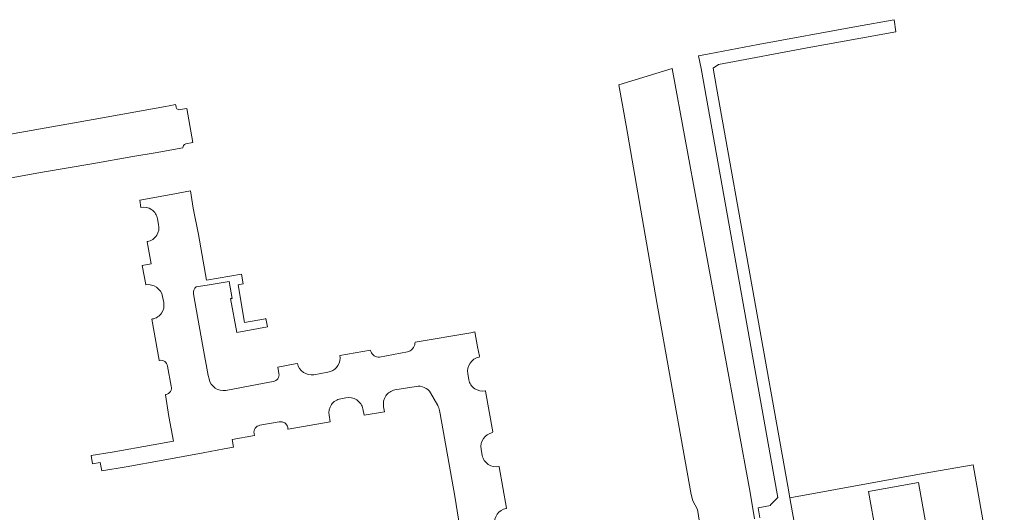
# Model space of a CAD drawing. Header units: metres. Extents: x 97476 to 98458, y 435938 to 436449.
# Tile 55 of 55: x 98265 to 98403, y 436380 to 436449. Entities that reach past the tile are written whole.
import ezdxf

# ---------------------------------------------------------------- set-up
doc = ezdxf.new("R2010")
doc.units = ezdxf.units.M
for name, color, linetype, lineweight in [('B-WE-OG-TERREIN_ERF-GV', 252, 'Continuous', 18), ('B-WE-OG-WATER-GV', 252, 'Continuous', 18), ('B-WE-VH-VERHARDING_BETONSTRAATSTEEN-GV', 252, 'Continuous', 18), ('B-WE-VH-VERHARDING_TEGEL-GV', 252, 'Continuous', 18)]:
    doc.layers.add(name, color=color, linetype=linetype, lineweight=lineweight)

msp = doc.modelspace()

# ---------------------------------------------------------------- linework, layer by layer
at = {"layer": 'B-WE-OG-TERREIN_ERF-GV'}
for points in [[(98403.36, 436361.4), (98399.54, 436383.04), (98398.98, 436386.2), (98391.99, 436384.99), (98373.25, 436381.56), (98380.61, 436340.32)], [(98385.36, 436376.47), (98384.29, 436382.47), (98391.31, 436383.72), (98392.38, 436377.72)]]:
    msp.add_lwpolyline(points, dxfattribs=at)
at = {"layer": 'B-WE-OG-WATER-GV'}
msp.add_lwpolyline([(98368.31, 436378.62), (98367.68, 436382.35), (98356.75, 436441.84), (98349.25, 436439.54), (98350.3, 436433.84), (98354.61, 436408.97), (98356.51, 436398.23), (98359.4, 436382.07), (98359.63, 436381.16), (98360.29, 436379.96), (98360.75, 436377)], dxfattribs=at)
at = {"layer": 'B-WE-VH-VERHARDING_BETONSTRAATSTEEN-GV'}
for points in [[(98287.11, 436436.45), (98287.03, 436436.75), (98286.15, 436436.58), (98285.62, 436436.48), (98275.49, 436434.65), (98263.08, 436432.45), (98258.16, 436431.53), (98255.66, 436431.12), (98253.18, 436430.71), (98250.56, 436430.31), (98248.09, 436430.02), (98245.59, 436429.74), (98242.99, 436429.41), (98240.49, 436429.17), (98237.98, 436428.97), (98235.42, 436428.75), (98232.48, 436428.62), (98228.16, 436428.43), (98227.57, 436428.39), (98224.63, 436428.3), (98219.88, 436428.15)], [(98288.47, 436431.24), (98289.48, 436431.42), (98288.6, 436436.2), (98287.69, 436436.06)], [(98218.15, 436422.12), (98218.67, 436422.22), (98224.16, 436422.41), (98231.2, 436422.66), (98235.68, 436422.87), (98239.66, 436423.14), (98243.66, 436423.52), (98247.65, 436423.97), (98252.07, 436424.54), (98256.02, 436425.13), (98259.01, 436425.62), (98263.95, 436426.48), (98268.35, 436427.26), (98275.28, 436428.46), (98281.02, 436429.46), (98284.15, 436430.01), (98288.07, 436430.68)], [(98289.94, 436411.17), (98291.49, 436411.43), (98294.54, 436411.94), (98295, 436409.57), (98294.75, 436409.53), (98295.62, 436404.79), (98299.96, 436405.57), (98299.72, 436406.73), (98299.67, 436406.72), (98296.73, 436406.18), (98295.83, 436411.49), (98296.53, 436411.62), (98296.29, 436412.95), (98291.38, 436412.13), (98290.25, 436418.51), (98289.52, 436422.24), (98289.13, 436424.64), (98286.43, 436424.16), (98282.01, 436423.37), (98282.18, 436422.34)], [(98284.5, 436420.71), (98284.64, 436419.95)], [(98283.11, 436417.53), (98283.04, 436417.52), (98283.6, 436414.42), (98282.33, 436414.18), (98282.84, 436411.5), (98282.87, 436411.48)], [(98291.75, 436398.26), (98291.63, 436398.73), (98290.83, 436403.1), (98289.74, 436409.12), (98289.55, 436410.2)], [(98285.21, 436409.85), (98285.37, 436408.99)], [(98283.79, 436406.68), (98283.71, 436406.67), (98284.75, 436400.89), (98284.79, 436400.86)], [(98329.64, 436401.34), (98329.68, 436401.47), (98329.4, 436402.77), (98329.05, 436404.86), (98328.47, 436404.72), (98320.65, 436403.43)], [(98314.46, 436402.12), (98314.42, 436402.29), (98310.09, 436401.57), (98310.13, 436401.16)], [(98319.61, 436402.06), (98315.65, 436401.34)], [(98320.41, 436402.68), (98320.23, 436402.46)], [(98304.13, 436400.45), (98303.82, 436400.4), (98301.39, 436399.93), (98301.54, 436399.03)], [(98285.9, 436400.08), (98286.43, 436397.27)], [(98308.43, 436399.22), (98306.45, 436398.86)], [(98328.18, 436398.16), (98328.04, 436399.01)], [(98300.74, 436397.91), (98298.49, 436397.48), (98294.07, 436396.65)], [(98317.83, 436396.72), (98320.79, 436397.21)], [(98322.84, 436396.32), (98323.83, 436394.56)], [(98331.53, 436390.74), (98331.57, 436390.85), (98330.56, 436396.57), (98330.51, 436396.61)], [(98285.69, 436396.07), (98285.61, 436396.05), (98285.61, 436396.03), (98286.11, 436392.98), (98286.76, 436389.52), (98283.91, 436389.03), (98278.13, 436388), (98275.19, 436387.5), (98275.39, 436386.37), (98276.47, 436386.55), (98276.7, 436385.35), (98280.08, 436385.95), (98285.29, 436386.89), (98290.9, 436387.91), (98293.85, 436388.44), (98295.16, 436388.68), (98294.97, 436389.78), (98298.1, 436390.34), (98298.05, 436390.61)], [(98310.21, 436395.47), (98310.95, 436395.6)], [(98313.32, 436394.05), (98313.51, 436393.18), (98316.36, 436393.66), (98316.24, 436394.36)], [(98324.08, 436393.83), (98324.16, 436393.37), (98326.22, 436381.84), (98328.11, 436370.09), (98328.11, 436369.89), (98324.8, 436364.93), (98323.24, 436362.76)], [(98298.87, 436391.76), (98301.6, 436392.24)], [(98302.79, 436391.45), (98302.81, 436391.25), (98302.85, 436391.2), (98308.74, 436392.23), (98308.58, 436393.17)], [(98330.08, 436387.54), (98329.92, 436388.42)], [(98333.46, 436380.1), (98333.49, 436380.15), (98332.46, 436385.94), (98332.41, 436385.99)]]:
    msp.add_lwpolyline(points, dxfattribs=at)
for points in [[(98287.31, 436436.11, -0.231304), (98287.11, 436436.45)], [(98287.69, 436436.06, -0.232519), (98287.31, 436436.11)], [(98288.07, 436430.68, -0.389072), (98288.47, 436431.24)], [(98282.18, 436422.34, -0.422704), (98284.5, 436420.71)], [(98284.64, 436419.95, -0.424908), (98283.11, 436417.53)], [(98282.87, 436411.48, -0.397742), (98285.21, 436409.85)], [(98289.55, 436410.2, -0.294231), (98289.94, 436411.17)], [(98285.37, 436408.99, -0.42851), (98283.79, 436406.68)], [(98320.65, 436403.43, -0.18426), (98320.41, 436402.68)], [(98315.65, 436401.34, -0.374281), (98314.46, 436402.12)], [(98320.23, 436402.46, -0.183155), (98319.61, 436402.06)], [(98284.79, 436400.86, -0.431662), (98285.9, 436400.08)], [(98306.45, 436398.86, -0.400523), (98304.13, 436400.45)], [(98310.13, 436401.16, -0.349192), (98308.43, 436399.22)], [(98328.04, 436399.01, -0.392742), (98329.64, 436401.34)], [(98301.54, 436399.03, -0.435265), (98300.74, 436397.91)], [(98294.07, 436396.65, -0.40433), (98291.75, 436398.26)], [(98330.51, 436396.61, -0.417177), (98328.18, 436398.16)], [(98286.43, 436397.27, -0.428711), (98285.69, 436396.07)], [(98316.24, 436394.36, -0.418107), (98317.83, 436396.72)], [(98320.79, 436397.21, -0.308449), (98322.84, 436396.32)], [(98308.58, 436393.17, -0.420091), (98310.21, 436395.47)], [(98310.95, 436395.6, -0.421203), (98313.32, 436394.05)], [(98323.83, 436394.56, -0.077825), (98324.08, 436393.83)], [(98301.6, 436392.24, -0.401242), (98302.79, 436391.45)], [(98298.05, 436390.61, -0.41256), (98298.87, 436391.76)], [(98329.92, 436388.42, -0.412499), (98331.53, 436390.74)], [(98332.41, 436385.99, -0.420011), (98330.08, 436387.54)], [(98331.82, 436377.77, -0.411251), (98333.46, 436380.1)]]:
    msp.add_lwpolyline(points, format="xyb", dxfattribs=at)
at = {"layer": 'B-WE-VH-VERHARDING_TEGEL-GV'}
msp.add_lwpolyline([(98380.61, 436340.32), (98373.25, 436381.56), (98372.96, 436383.2), (98362.98, 436439.16), (98362.5, 436441.86), (98363.22, 436442.4), (98376.18, 436444.81), (98383.2, 436446.08), (98388.15, 436446.95), (98387.89, 436448.67), (98382.61, 436447.73), (98368.82, 436445.18), (98361.95, 436443.9), (98360.45, 436443.62), (98360.79, 436441.82), (98371.49, 436382.16), (98371.55, 436381.65), (98370.53, 436380.62), (98370.55, 436380.5), (98368.8, 436380.19), (98369.06, 436378.8)], dxfattribs=at)

doc.saveas('drawing.dxf')
